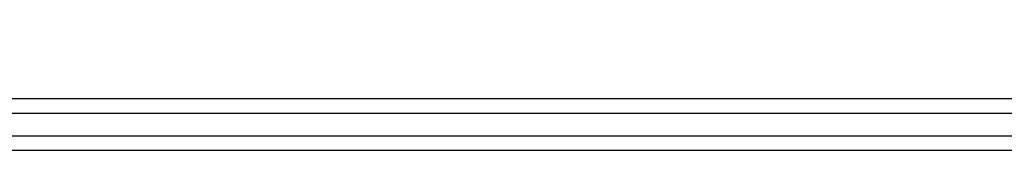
# Model space of a CAD drawing. Header units: metres. Extents: x -5203299 to 2078834, y 245743 to 5816291.
# Tile 197 of 256: x 366662 to 366759, y 5813836 to 5813849. Entities that reach past the tile are written whole.
import ezdxf

# ---------------------------------------------------------------- set-up
doc = ezdxf.new("R2010")
doc.units = ezdxf.units.M
doc.header["$LTSCALE"] = 0.5
doc.layers.add('99.04_Gleisplanung VP 02_23-EB-1236L-A-FAHRKANTE', color=150, linetype='Continuous', lineweight=35, true_color=0x007fff)
doc.layers.add('99.04_Gleisplanung VP 02_23-EB-1236R-A-FAHRKANTE', color=150, linetype='Continuous', lineweight=35, true_color=0x007fff)
doc.layers.add('Keine', color=7, linetype='Continuous', lineweight=9)

# ---------------------------------------------------------------- blocks, each defined once
blk = doc.blocks.new('_23-07-06_Massenplan_TB_Weiterführende Schule-2 (3D)')
at = {"layer": '99.04_Gleisplanung VP 02_23-EB-1236L-A-FAHRKANTE', "flags": 128}
for points in [[(562.055, 14.664), (-195.677, 14.713, -0.005965), (-243.369, 15.285), (-544.421, 22.489)], [(562.055, 13.229), (-195.677, 13.278), (-195.677, 13.278, -0.005965), (-243.404, 13.85), (-243.404, 13.85), (-243.404, 13.85), (-544.456, 21.055, -0.000153)]]:
    blk.add_lwpolyline(points, format="xyb", dxfattribs=at)
at = {"layer": '99.04_Gleisplanung VP 02_23-EB-1236R-A-FAHRKANTE', "flags": 128}
for points in [[(563.016, 18.313), (-195.633, 18.362), (-195.633, 18.362, -0.005965), (-243.325, 18.934), (-544.406, 26.139)], [(563.016, 16.878), (-195.633, 16.927, -0.005965), (-243.36, 17.5), (-544.44, 24.705)]]:
    blk.add_lwpolyline(points, format="xyb", dxfattribs=at)

msp = doc.modelspace()

# ---------------------------------------------------------------- block references
at = {"layer": 'Keine', "color": 1}
msp.add_blockref('_23-07-06_Massenplan_TB_Weiterführende Schule-2 (3D)', (366702.721, 5813823.077), dxfattribs=at)

doc.saveas('drawing.dxf')
